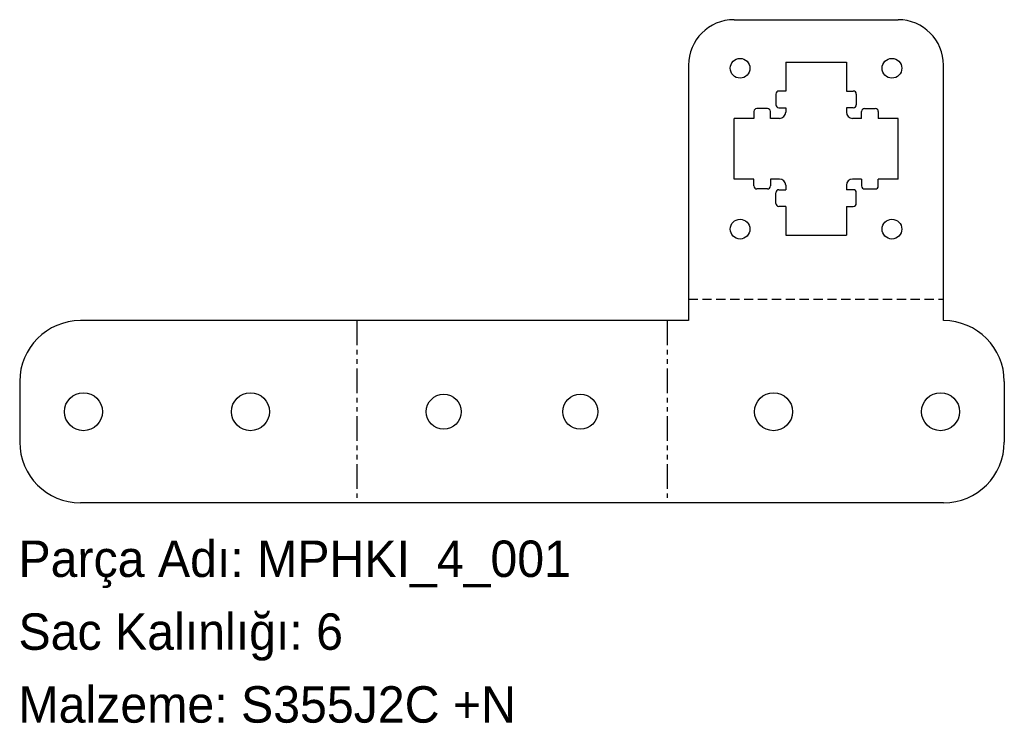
# Model space of a CAD drawing. Header units: millimetres. Extents: x 0 to 325, y -72 to 160.
import ezdxf

# ---------------------------------------------------------------- set-up
doc = ezdxf.new("R2010")
doc.units = ezdxf.units.MM
for name, pattern in [('SLD-İki-Kısa-Kesik-Çizgili-Uzun-Kesik-Çizgi', [15.748, 8.128, -1.524, 1.524, -1.524, 1.524, -1.524]), ('SLD-Katı', [0]), ('SLD-Kesik', [4.572, 3.048, -1.524]), ('SLD-Sürekli', [0])]:
    doc.linetypes.add(name, pattern=pattern)
doc.layers.add('METIN', color=96, linetype='SLD-Katı')
doc.styles.add('SLDTEXTSTYLE0', font='ARIAL.TTF', dxfattribs={"width": 0.948, "bigfont": 'bigfont'})
doc.styles.add('SLDTEXTSTYLE1', font='ARIAL.TTF', dxfattribs={"width": 0.948})

msp = doc.modelspace()

# ---------------------------------------------------------------- linework, layer by layer
at = {"color": 7, "linetype": 'SLD-Sürekli', "lineweight": 25}
for p, q in [((235.67, 159.54), (289.67, 159.54)), ((220.67, 144.54), (220.67, 60.4)), ((252.67, 145.54), (272.67, 145.54)), ((252.67, 145.54), (252.67, 136.04)), ((272.67, 145.54), (272.67, 136.04)), ((304.67, 60.4), (304.67, 144.54)), ((249.42, 135.04), (249.42, 131.54)), ((252.67, 136.04), (250.42, 136.04)), ((272.67, 136.04), (274.92, 136.04)), ((275.92, 135.04), (275.92, 131.54)), ((246.67, 130.29), (243.17, 130.29)), ((250.42, 130.54), (252.67, 130.54)), ((252.67, 130.54), (252.67, 129.04)), ((272.67, 130.54), (272.67, 129.04)), ((274.92, 130.54), (272.67, 130.54)), ((278.67, 130.29), (282.17, 130.29)), ((242.17, 127.04), (235.67, 127.04)), ((235.67, 107.04), (235.67, 127.04)), ((242.17, 129.29), (242.17, 127.04)), ((247.67, 127.04), (247.67, 129.29)), ((250.67, 127.04), (247.67, 127.04)), ((277.67, 127.04), (274.67, 127.04)), ((277.67, 127.04), (277.67, 129.29)), ((283.17, 129.29), (283.17, 127.04)), ((289.67, 127.04), (283.17, 127.04)), ((289.67, 107.04), (289.67, 127.04)), ((242.17, 107.04), (235.67, 107.04)), ((242.17, 104.79), (242.17, 107.04)), ((247.67, 107.04), (247.67, 104.79)), ((250.67, 107.04), (247.67, 107.04)), ((277.67, 107.04), (274.67, 107.04)), ((277.67, 107.04), (277.67, 104.79)), ((283.17, 104.79), (283.17, 107.04)), ((289.67, 107.04), (283.17, 107.04)), ((246.67, 103.79), (243.17, 103.79)), ((252.67, 105.04), (252.67, 103.54)), ((272.67, 105.04), (272.67, 103.54)), ((278.67, 103.79), (282.17, 103.79)), ((249.42, 99.04), (249.42, 102.54)), ((250.42, 103.54), (252.67, 103.54)), ((274.92, 103.54), (272.67, 103.54)), ((275.92, 99.04), (275.92, 102.54)), ((252.67, 98.04), (250.42, 98.04)), ((252.67, 98.04), (252.67, 88.54)), ((272.67, 98.04), (272.67, 88.54)), ((272.67, 98.04), (274.92, 98.04)), ((252.67, 88.54), (272.67, 88.54)), ((220.67, 60.4), (20.4, 60.4)), ((0.4, 40.4), (0.4, 20.4)), ((324.67, 40.4), (324.67, 20.4)), ((304.67, 0.4), (20.4, 0.4))]:
    msp.add_line(p, q, dxfattribs=at)
at = {"color": 7, "linetype": 'SLD-Kesik'}
msp.add_line((220.67, 67.47), (304.67, 67.47), dxfattribs=at)
at = {"color": 7, "linetype": 'SLD-İki-Kısa-Kesik-Çizgili-Uzun-Kesik-Çizgi'}
for p, q in [((111.47, 60.4), (111.47, 0.4)), ((213.61, 60.4), (213.61, 0.4))]:
    msp.add_line(p, q, dxfattribs=at)
at = {"color": 7, "linetype": 'SLD-Sürekli', "lineweight": 25}
for centre, radius in [((237.67, 143.54), 3.25), ((287.67, 143.54), 3.25), ((237.67, 90.54), 3.25), ((287.67, 90.54), 3.25), ((21.4, 30.4), 6.25), ((76.4, 30.4), 6.25), ((140.04, 30.4), 5.75), ((185.04, 30.4), 5.75), ((248.67, 30.4), 6.25), ((303.67, 30.4), 6.25)]:
    msp.add_circle(centre, radius, dxfattribs=at)
for centre, radius, start, end in [((235.67, 144.54), 15, 90, 180), ((289.67, 144.54), 15, 0, 90), ((250.42, 135.04), 1, 90, 180), ((274.92, 135.04), 1, 0, 90), ((243.17, 129.29), 1, 90, 180), ((246.67, 129.29), 1, 0, 90), ((250.42, 131.54), 1, 180, 270), ((274.92, 131.54), 1, 270, 0), ((278.67, 129.29), 1, 90, 180), ((282.17, 129.29), 1, 0, 90), ((250.67, 129.04), 2, 270, 0), ((274.67, 129.04), 2, 180, 270), ((250.67, 105.04), 2, 0, 90), ((274.67, 105.04), 2, 90, 180), ((243.17, 104.79), 1, 180, 270), ((246.67, 104.79), 1, 270, 0), ((278.67, 104.79), 1, 180, 270), ((282.17, 104.79), 1, 270, 0), ((250.42, 102.54), 1, 90, 180), ((274.92, 102.54), 1, 0, 90), ((250.42, 99.04), 1, 180, 270), ((274.92, 99.04), 1, 270, 0), ((20.4, 40.4), 20, 90, 180), ((304.67, 40.4), 20, 0, 90), ((20.4, 20.4), 20, 180, 270), ((304.67, 20.4), 20, 270, 0)]:
    msp.add_arc(centre, radius, start, end, dxfattribs=at)

# ---------------------------------------------------------------- texts
at = {"layer": 'METIN', "char_height": 12, "attachment_point": 1}
for s, insert, style in [('Parça Adı: MPHKI_4_001', (0, -12.03), 'SLDTEXTSTYLE0'), ('Sac Kalınlığı: 6', (0, -36.03), 'SLDTEXTSTYLE0'), ('Malzeme: S355J2C +N', (0, -60.03), 'SLDTEXTSTYLE1')]:
    msp.add_mtext(s, dxfattribs=dict(at, insert=insert, style=style))

doc.saveas('drawing.dxf')
